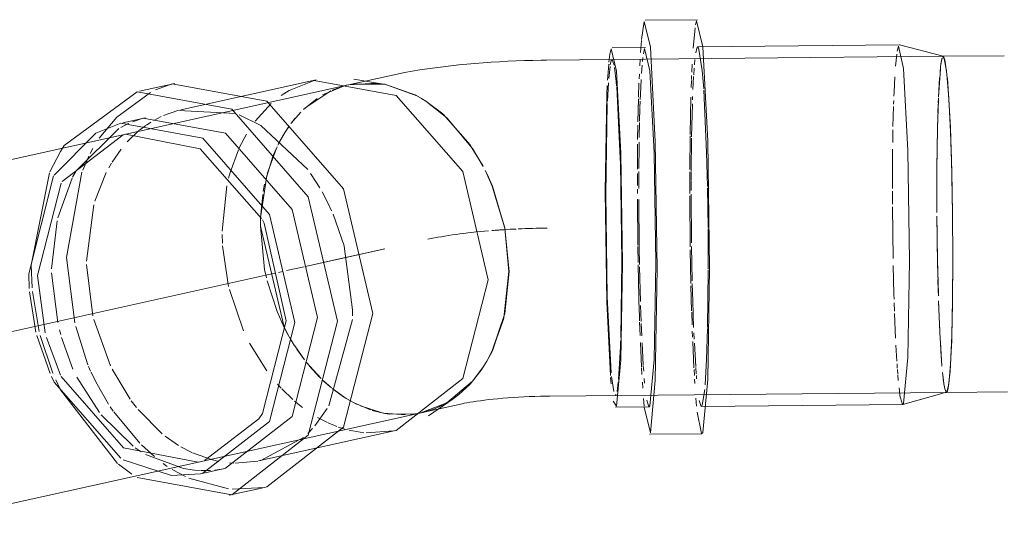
# Model space of a CAD drawing. Header units: millimetres. Extents: x -121 to 29920, y 1231 to 31888.
# Tile 60 of 106: x 9565 to 9711, y 12584 to 12659. Entities that reach past the tile are written whole.
import ezdxf

# ---------------------------------------------------------------- set-up
doc = ezdxf.new("R2010")
doc.units = ezdxf.units.MM
doc.linetypes.add('ADSK_Осевая', pattern=[700, 500, -100, 0, -100])
doc.layers.add('P-PIPE-____-CNTR', color=3, linetype='ADSK_Осевая', lineweight=20)
doc.layers.add('P-PIPE-____-OTLN', color=3, linetype='Continuous', lineweight=20)

# ---------------------------------------------------------------- blocks, each defined once
blk = doc.blocks.new('ADSK_ППР_Отвод канализационный_Составной - Отвод раструбный-V9-3D severage Left')
at = {"layer": 'P-PIPE-____-OTLN', "color": 22}
for p, q in [((-15119.48, 12658.9), (-15127.27, 12658.82)), ((-15119.48, 12658.9), (-15127.27, 12658.82)), ((-15127.23, 12654.77), (-15132.22, 12654.73)), ((-15127.23, 12654.77), (-15132.22, 12654.73)), ((-15089.47, 12655.14), (-15119.44, 12654.85)), ((-15089.47, 12655.14), (-15119.44, 12654.85)), ((-15082.92, 12653.45), (-15089.46, 12655.14)), ((-15082.92, 12653.45), (-15089.46, 12655.14)), ((-15082.93, 12653.45), (-15141.96, 12652.88)), ((-15082.69, 12652.94), (-15083, 12653.41)), ((-15073.84, 12653.54), (-15082.93, 12653.45)), ((-15082.93, 12653.45), (-15082.92, 12653.45)), ((-15082.93, 12653.45), (-15082.92, 12653.45)), ((-15176.24, 12649.95), (-15196.41, 12645.48)), ((-15165.35, 12650.56), (-15171.47, 12649.21)), ((-15166.25, 12649.32), (-15170.66, 12650.07)), ((-15167.33, 12649.46), (-15166.25, 12649.32)), ((-15131.54, 12649.08), (-15131.6, 12649.72)), ((-15131.54, 12649.08), (-15131.6, 12649.72)), ((-15197.28, 12649.43), (-15202.53, 12648.27)), ((-15171.78, 12649.14), (-15171.47, 12649.21)), ((-15201.65, 12644.32), (-15205.02, 12643.57)), ((-15204.66, 12641.86), (-15204.95, 12641.79)), ((-15130.98, 12637.55), (-15131, 12638.31)), ((-15130.98, 12637.55), (-15131, 12638.31)), ((-15081.72, 12638.78), (-15081.71, 12638.21)), ((-15081.72, 12638.78), (-15081.71, 12638.21)), ((-15151.09, 12636.46), (-15150.82, 12635.91)), ((-15184.01, 12628.6), (-15184.26, 12629.11)), ((-15151.09, 12607.67), (-15151.7, 12606.74)), ((-15155.04, 12603.11), (-15155.88, 12602.49)), ((-15141.48, 12602.88), (-15082.45, 12603.45)), ((-15131.72, 12603.01), (-15131.6, 12603.13)), ((-15131.72, 12603.01), (-15131.6, 12603.13)), ((-15088.94, 12601.64), (-15082.44, 12603.46)), ((-15088.94, 12601.64), (-15082.44, 12603.46)), ((-15082.45, 12603.45), (-15073.36, 12603.54)), ((-15082.44, 12603.46), (-15082.45, 12603.45)), ((-15082.44, 12603.46), (-15082.45, 12603.45)), ((-15160.66, 12600.39), (-15154.54, 12601.75)), ((-15159.56, 12599.95), (-15155.88, 12602.49)), ((-15131.71, 12601.23), (-15126.71, 12601.28)), ((-15131.71, 12601.23), (-15126.71, 12601.28)), ((-15118.92, 12601.35), (-15088.96, 12601.64)), ((-15118.92, 12601.35), (-15088.96, 12601.64)), ((-15184.81, 12599.5), (-15184.26, 12600.32)), ((-15158.63, 12601.01), (-15160.34, 12600.47)), ((-15184.84, 12593.24), (-15164.67, 12597.71)), ((-15126.67, 12597.23), (-15118.88, 12597.3)), ((-15126.67, 12597.23), (-15118.88, 12597.3)), ((-15193.81, 12593.05), (-15193.51, 12593.12)), ((-15197.78, 12591.06), (-15193.45, 12591.34)), ((-15193.45, 12591.34), (-15190.09, 12592.08)), ((-15189.21, 12588.13), (-15183.97, 12589.29))]:
    blk.add_line(p, q, dxfattribs=at)
at = {"layer": 'P-PIPE-____-OTLN', "color": 10}
for p, q in [((-15119.64, 12658.71), (-15119.78, 12658.12)), ((-15119.64, 12658.71), (-15119.78, 12658.12)), ((-15119.86, 12657.68), (-15120.16, 12654.64)), ((-15119.86, 12657.68), (-15120.16, 12654.64)), ((-15127.86, 12655.8), (-15128, 12654.01)), ((-15127.86, 12655.8), (-15128, 12654.01)), ((-15127.37, 12654.61), (-15127.54, 12653.82)), ((-15127.37, 12654.61), (-15127.54, 12653.82)), ((-15089.61, 12654.97), (-15089.79, 12654.23)), ((-15089.61, 12654.97), (-15089.79, 12654.23)), ((-15132.21, 12652.95), (-15132.34, 12652.82)), ((-15132.21, 12652.95), (-15132.34, 12652.82)), ((-15128.06, 12653.02), (-15128.11, 12652.01)), ((-15128.06, 12653.02), (-15128.11, 12652.01)), ((-15127.62, 12653.28), (-15127.69, 12652.67)), ((-15127.62, 12653.28), (-15127.69, 12652.67)), ((-15119.88, 12652.97), (-15119.96, 12652.19)), ((-15119.88, 12652.97), (-15119.96, 12652.19)), ((-15089.96, 12652.83), (-15090.03, 12651.98)), ((-15089.96, 12652.83), (-15090.03, 12651.98)), ((-15089.85, 12653.79), (-15089.95, 12652.89)), ((-15089.85, 12653.79), (-15089.95, 12652.89)), ((-15083.33, 12651.88), (-15083.22, 12652.66)), ((-15083.33, 12651.88), (-15083.22, 12652.66)), ((-15083.29, 12652.17), (-15083.12, 12653.13)), ((-15083.12, 12653.13), (-15083.29, 12652.17)), ((-15083.21, 12652.72), (-15083.1, 12653.18)), ((-15083.21, 12652.72), (-15083.1, 12653.18)), ((-15083.06, 12653.3), (-15082.93, 12653.45)), ((-15083.06, 12653.3), (-15082.93, 12653.45)), ((-15127.74, 12652.15), (-15127.84, 12650.9)), ((-15127.74, 12652.15), (-15127.84, 12650.9)), ((-15120.31, 12652.26), (-15120.36, 12651.11)), ((-15120.31, 12652.26), (-15120.36, 12651.11)), ((-15120, 12651.7), (-15120.07, 12650.68)), ((-15120, 12651.7), (-15120.07, 12650.68)), ((-15083.64, 12647.37), (-15083.36, 12651.53)), ((-15083.64, 12647.37), (-15083.36, 12651.53)), ((-15083.41, 12651), (-15083.32, 12651.96)), ((-15083.32, 12651.96), (-15083.41, 12651)), ((-15128.16, 12650.77), (-15128.19, 12650.12)), ((-15128.16, 12650.77), (-15128.19, 12650.12)), ((-15120.41, 12649.86), (-15120.45, 12648.83)), ((-15120.41, 12649.86), (-15120.45, 12648.83)), ((-15120.38, 12650.61), (-15120.41, 12650.01)), ((-15120.38, 12650.61), (-15120.41, 12650.01)), ((-15120.09, 12650.43), (-15120.19, 12648.49)), ((-15120.09, 12650.43), (-15120.19, 12648.49)), ((-15180.28, 12648.37), (-15181.45, 12647.62)), ((-15177.96, 12645.73), (-15174.1, 12648.32)), ((-15171.96, 12649.09), (-15175.31, 12647.7)), ((-15173.89, 12648.42), (-15171.96, 12649.09)), ((-15128.22, 12649.46), (-15128.28, 12647.38)), ((-15128.22, 12649.46), (-15128.28, 12647.38)), ((-15176.12, 12647.19), (-15178.13, 12645.56)), ((-15128.29, 12647.1), (-15128.37, 12643.72)), ((-15128.29, 12647.1), (-15128.37, 12643.72)), ((-15128.05, 12646.79), (-15128.08, 12645.85)), ((-15128.05, 12646.79), (-15128.08, 12645.85)), ((-15120.49, 12647.39), (-15120.6, 12641.84)), ((-15120.49, 12647.39), (-15120.6, 12641.84)), ((-15120.23, 12647.47), (-15120.25, 12646.99)), ((-15120.23, 12647.47), (-15120.25, 12646.99)), ((-15090.3, 12646.88), (-15090.32, 12646.32)), ((-15090.3, 12646.88), (-15090.32, 12646.32)), ((-15083.79, 12642.83), (-15083.66, 12646.91)), ((-15083.79, 12642.83), (-15083.66, 12646.91)), ((-15083.68, 12646.51), (-15083.65, 12647.2)), ((-15083.65, 12647.2), (-15083.68, 12646.51)), ((-15182.96, 12646.42), (-15185.36, 12643.8)), ((-15180.02, 12643.43), (-15178.54, 12645.16)), ((-15128.08, 12645.73), (-15128.13, 12643.81)), ((-15128.08, 12645.73), (-15128.13, 12643.81)), ((-15120.27, 12646.37), (-15120.4, 12641.45)), ((-15120.27, 12646.37), (-15120.4, 12641.45)), ((-15090.33, 12645.96), (-15090.41, 12643)), ((-15090.33, 12645.96), (-15090.41, 12643)), ((-15083.73, 12645.05), (-15083.68, 12646.35)), ((-15083.68, 12646.35), (-15083.73, 12645.05)), ((-15205.94, 12644.39), (-15208.55, 12641.27)), ((-15200.87, 12643.66), (-15201.53, 12643.22)), ((-15179.36, 12644.25), (-15179.9, 12643.59)), ((-15128.14, 12643.62), (-15128.18, 12641.38)), ((-15128.14, 12643.62), (-15128.18, 12641.38)), ((-15083.8, 12642.37), (-15083.74, 12644.79)), ((-15083.74, 12644.79), (-15083.8, 12642.37)), ((-15205.62, 12642.71), (-15211.89, 12636.53)), ((-15202.63, 12642.39), (-15204.38, 12640.73)), ((-15201.63, 12643.16), (-15202.53, 12642.48)), ((-15180.72, 12642.42), (-15181.28, 12641.5)), ((-15180.3, 12643.03), (-15180.72, 12642.42)), ((-15128.37, 12643.23), (-15128.41, 12641.07)), ((-15128.37, 12643.23), (-15128.41, 12641.07)), ((-15090.42, 12642.52), (-15090.45, 12640.65)), ((-15090.42, 12642.52), (-15090.45, 12640.65)), ((-15083.88, 12636.85), (-15083.79, 12642.72)), ((-15083.88, 12636.85), (-15083.79, 12642.72)), ((-15083.84, 12640.11), (-15083.8, 12642.25)), ((-15083.8, 12642.25), (-15083.84, 12640.11)), ((-15186.63, 12641.89), (-15187.71, 12639.82)), ((-15181.28, 12641.5), (-15181.96, 12640.24)), ((-15128.19, 12640.68), (-15128.2, 12639.96)), ((-15128.19, 12640.68), (-15128.2, 12639.96)), ((-15120.6, 12641.64), (-15120.65, 12636.62)), ((-15120.6, 12641.64), (-15120.65, 12636.62)), ((-15120.4, 12641.27), (-15120.45, 12636.33)), ((-15120.4, 12641.27), (-15120.45, 12636.33)), ((-15209.5, 12639.72), (-15209.9, 12638.98)), ((-15205.3, 12639.63), (-15206.64, 12637.69)), ((-15187.83, 12639.55), (-15189.06, 12636.16)), ((-15183.56, 12635.95), (-15182.18, 12639.76)), ((-15182.08, 12639.97), (-15182.64, 12638.71)), ((-15128.42, 12639.62), (-15128.44, 12636.66)), ((-15128.42, 12639.62), (-15128.44, 12636.66)), ((-15128.41, 12640.37), (-15128.42, 12639.62)), ((-15128.41, 12640.37), (-15128.42, 12639.62)), ((-15128.2, 12639.94), (-15128.24, 12636.74)), ((-15128.2, 12639.94), (-15128.24, 12636.74)), ((-15090.46, 12639.64), (-15090.5, 12633.76)), ((-15090.46, 12639.64), (-15090.5, 12633.76)), ((-15083.88, 12636.57), (-15083.85, 12639.64)), ((-15083.85, 12639.64), (-15083.88, 12636.54)), ((-15210.09, 12638.6), (-15211, 12636.53)), ((-15182.7, 12638.56), (-15183.77, 12635.12)), ((-15211.97, 12636.39), (-15212.5, 12635.45)), ((-15206.73, 12637.55), (-15207.12, 12636.87)), ((-15128.24, 12636.33), (-15128.25, 12633.78)), ((-15128.24, 12636.33), (-15128.25, 12633.78)), ((-15083.89, 12633.48), (-15083.88, 12636.51)), ((-15083.89, 12633.48), (-15083.88, 12636.51)), ((-15215.96, 12636.12), (-15218.67, 12622.37)), ((-15212.56, 12635.34), (-15214.7, 12629.4)), ((-15211.13, 12636.2), (-15213.42, 12623.53)), ((-15207.49, 12636.18), (-15209.18, 12631.91)), ((-15189.07, 12636.16), (-15189.29, 12635.32)), ((-15184.54, 12629.44), (-15183.62, 12635.74)), ((-15128.44, 12636.02), (-15128.45, 12634.21)), ((-15128.44, 12636.02), (-15128.45, 12634.21)), ((-15120.65, 12634.85), (-15120.66, 12634.29)), ((-15120.65, 12634.85), (-15120.66, 12634.29)), ((-15120.65, 12636.27), (-15120.65, 12634.92)), ((-15120.65, 12636.27), (-15120.65, 12634.92)), ((-15120.45, 12636.21), (-15120.46, 12635.01)), ((-15120.45, 12636.21), (-15120.46, 12635.01)), ((-15120.46, 12634.91), (-15120.46, 12633.48)), ((-15120.46, 12634.91), (-15120.46, 12633.48)), ((-15083.89, 12633.48), (-15083.88, 12636.26)), ((-15189.56, 12634.2), (-15190.25, 12627.45)), ((-15183.93, 12634.41), (-15184.14, 12633.33)), ((-15128.45, 12633.68), (-15128.45, 12633.04)), ((-15128.45, 12633.68), (-15128.45, 12633.04)), ((-15120.66, 12634.29), (-15120.65, 12633.03)), ((-15120.66, 12634.29), (-15120.65, 12633.03)), ((-15117.93, 12627.99), (-15118.01, 12633.86)), ((-15117.93, 12627.99), (-15118.01, 12633.86)), ((-15090.5, 12633.41), (-15090.49, 12631.46)), ((-15090.5, 12633.41), (-15090.49, 12631.46)), ((-15083.88, 12630.2), (-15083.89, 12633.48)), ((-15083.88, 12630.22), (-15083.89, 12633.48)), ((-15083.88, 12630.2), (-15083.89, 12633.48)), ((-15184.21, 12632.89), (-15184.54, 12629.39)), ((-15128.44, 12632.18), (-15128.38, 12625.33)), ((-15128.44, 12632.18), (-15128.38, 12625.33)), ((-15128.25, 12632.17), (-15128.18, 12624.96)), ((-15128.25, 12632.17), (-15128.18, 12624.96)), ((-15120.65, 12632.71), (-15120.58, 12625.1)), ((-15120.65, 12632.71), (-15120.58, 12625.1)), ((-15120.46, 12632.93), (-15120.41, 12625.71)), ((-15120.46, 12632.93), (-15120.41, 12625.71)), ((-15209.33, 12631.35), (-15210.42, 12622.98)), ((-15090.49, 12631.07), (-15090.4, 12623.37)), ((-15090.49, 12631.07), (-15090.4, 12623.37)), ((-15214.8, 12628.99), (-15215.67, 12621.82)), ((-15083.79, 12623.25), (-15083.87, 12629.61)), ((-15083.79, 12623.25), (-15083.87, 12629.61)), ((-15117.9, 12622.73), (-15117.92, 12627.77)), ((-15117.9, 12622.73), (-15117.92, 12627.77)), ((-15190.25, 12626.94), (-15190.21, 12625.66)), ((-15190.18, 12625.26), (-15189.29, 12619.22)), ((-15128.38, 12625.13), (-15128.34, 12622.79)), ((-15128.38, 12625.13), (-15128.34, 12622.79)), ((-15128.18, 12624.96), (-15128.14, 12622.49)), ((-15128.18, 12624.96), (-15128.14, 12622.49)), ((-15120.58, 12624.65), (-15120.49, 12619.63)), ((-15120.58, 12624.65), (-15120.49, 12619.63)), ((-15120.4, 12625.14), (-15120.3, 12620.06)), ((-15120.4, 12625.14), (-15120.3, 12620.06)), ((-15083.79, 12623.36), (-15083.82, 12625.26)), ((-15083.82, 12625.26), (-15083.79, 12623.36)), ((-15213.42, 12623.53), (-15212.17, 12613.78)), ((-15083.73, 12620.56), (-15083.79, 12623.24)), ((-15083.79, 12623.24), (-15083.73, 12620.56)), ((-15083.66, 12618.12), (-15083.79, 12623.13)), ((-15083.66, 12618.12), (-15083.79, 12623.13)), ((-15218.67, 12622.37), (-15218.53, 12619)), ((-15210.42, 12622.47), (-15209.49, 12614.84)), ((-15128.34, 12622.43), (-15128.17, 12615.31)), ((-15128.34, 12622.43), (-15128.17, 12615.31)), ((-15128.14, 12622.15), (-15128.01, 12616.97)), ((-15128.14, 12622.15), (-15128.01, 12616.97)), ((-15118, 12613.08), (-15117.9, 12621.64)), ((-15118, 12613.08), (-15117.9, 12621.64)), ((-15117.9, 12621.79), (-15117.9, 12622.73)), ((-15117.9, 12621.79), (-15117.9, 12622.73)), ((-15090.38, 12622.34), (-15090.27, 12618.04)), ((-15090.38, 12622.34), (-15090.27, 12618.04)), ((-15215.64, 12621.25), (-15214.69, 12613.82)), ((-15083.68, 12618.66), (-15083.72, 12620.24)), ((-15083.72, 12620.24), (-15083.68, 12618.66)), ((-15189.18, 12618.76), (-15187.07, 12612.62)), ((-15120.48, 12619.29), (-15120.38, 12615.6)), ((-15120.48, 12619.29), (-15120.38, 12615.6)), ((-15218.48, 12618.44), (-15217.47, 12612.5)), ((-15090.27, 12618.01), (-15090.25, 12617.34)), ((-15090.27, 12618.01), (-15090.25, 12617.34)), ((-15083.65, 12617.79), (-15083.68, 12618.66)), ((-15083.68, 12618.66), (-15083.65, 12617.79)), ((-15127.99, 12616.39), (-15127.9, 12614.01)), ((-15127.99, 12616.39), (-15127.9, 12614.01)), ((-15090.23, 12616.79), (-15090.19, 12615.55)), ((-15090.23, 12616.79), (-15090.19, 12615.55)), ((-15083.54, 12614.72), (-15083.63, 12617.08)), ((-15083.63, 12617.08), (-15083.54, 12614.72)), ((-15083.38, 12611.34), (-15083.62, 12616.95)), ((-15083.38, 12611.34), (-15083.62, 12616.95)), ((-15209.36, 12614.3), (-15206.89, 12607.4)), ((-15128.16, 12615.3), (-15128.13, 12614.08)), ((-15128.16, 12615.3), (-15128.13, 12614.08)), ((-15120.37, 12615.37), (-15120.31, 12613.5)), ((-15120.37, 12615.37), (-15120.31, 12613.5)), ((-15090.18, 12615.2), (-15090.03, 12611.52)), ((-15090.18, 12615.2), (-15090.03, 12611.52)), ((-15083.44, 12612.59), (-15083.54, 12614.69)), ((-15083.54, 12614.69), (-15083.44, 12612.59)), ((-15212.05, 12613.24), (-15210.22, 12607.54)), ((-15181, 12613.09), (-15180.47, 12612.07)), ((-15180.38, 12611.91), (-15180.94, 12612.96)), ((-15128.12, 12613.9), (-15128.05, 12611.93)), ((-15128.12, 12613.9), (-15128.05, 12611.93)), ((-15127.89, 12613.68), (-15127.81, 12611.87)), ((-15127.89, 12613.68), (-15127.81, 12611.87)), ((-15217.32, 12611.9), (-15215.45, 12606.32)), ((-15214.45, 12612.77), (-15214.26, 12612.04)), ((-15214.14, 12611.6), (-15212.45, 12606.92)), ((-15180.47, 12612.07), (-15179.71, 12610.76)), ((-15179.46, 12610.36), (-15180.18, 12611.55)), ((-15120.28, 12612.56), (-15120.24, 12611.64)), ((-15120.28, 12612.56), (-15120.24, 12611.64)), ((-15120.04, 12612.29), (-15120, 12611.34)), ((-15120.04, 12612.29), (-15120, 12611.34)), ((-15083.29, 12609.76), (-15083.4, 12611.62)), ((-15083.4, 12611.62), (-15083.29, 12609.76)), ((-15186.18, 12610.78), (-15183.61, 12606.66)), ((-15178, 12608.28), (-15179.45, 12610.35)), ((-15128.01, 12610.87), (-15127.84, 12607.24)), ((-15128.01, 12610.87), (-15127.84, 12607.24)), ((-15127.76, 12610.84), (-15127.57, 12607.49)), ((-15127.76, 12610.84), (-15127.57, 12607.49)), ((-15120.22, 12611.04), (-15120.03, 12607.09)), ((-15120.22, 12611.04), (-15120.03, 12607.09)), ((-15119.97, 12610.79), (-15119.77, 12607.32)), ((-15119.97, 12610.79), (-15119.77, 12607.32)), ((-15089.97, 12610.48), (-15089.84, 12608.07)), ((-15089.97, 12610.48), (-15089.84, 12608.07)), ((-15083.12, 12607.34), (-15083.36, 12610.93)), ((-15083.12, 12607.34), (-15083.36, 12610.93)), ((-15179.14, 12609.88), (-15178.15, 12608.47)), ((-15083.12, 12607.43), (-15083.28, 12609.65)), ((-15083.28, 12609.65), (-15083.12, 12607.43)), ((-15210.13, 12607.32), (-15209.82, 12606.59)), ((-15175.53, 12605.49), (-15177.74, 12607.94)), ((-15177.26, 12607.36), (-15175.75, 12605.71)), ((-15127.83, 12607.12), (-15127.78, 12606.1)), ((-15127.83, 12607.12), (-15127.78, 12606.1)), ((-15127.57, 12607.38), (-15127.51, 12606.61)), ((-15127.57, 12607.38), (-15127.51, 12606.61)), ((-15119.76, 12607.14), (-15119.69, 12606.22)), ((-15119.76, 12607.14), (-15119.69, 12606.22)), ((-15089.81, 12607.71), (-15089.77, 12607.06)), ((-15089.81, 12607.71), (-15089.77, 12607.06)), ((-15211.89, 12605.73), (-15208.51, 12600.45)), ((-15206.64, 12606.89), (-15203.96, 12602.43)), ((-15127.43, 12605.53), (-15127.37, 12604.84)), ((-15127.43, 12605.53), (-15127.37, 12604.84)), ((-15120.01, 12606.84), (-15119.96, 12605.94)), ((-15120.01, 12606.84), (-15119.96, 12605.94)), ((-15119.67, 12605.95), (-15119.63, 12605.44)), ((-15119.67, 12605.95), (-15119.63, 12605.44)), ((-15089.75, 12606.83), (-15089.7, 12606.23)), ((-15089.75, 12606.83), (-15089.7, 12606.23)), ((-15089.69, 12606.07), (-15089.62, 12605.19)), ((-15089.69, 12606.07), (-15089.62, 12605.19)), ((-15082.77, 12604.36), (-15083.03, 12606.41)), ((-15082.77, 12604.36), (-15083.03, 12606.41)), ((-15082.87, 12604.97), (-15083, 12606.1)), ((-15083, 12606.1), (-15082.87, 12604.97)), ((-15215.01, 12605.3), (-15214.36, 12603.93)), ((-15182.02, 12604.68), (-15181.46, 12604.06)), ((-15175.31, 12605.28), (-15174.15, 12604.26)), ((-15173.98, 12604.11), (-15175.16, 12605.14)), ((-15127.71, 12604.96), (-15127.65, 12604.05)), ((-15127.71, 12604.96), (-15127.65, 12604.05)), ((-15119.93, 12605.4), (-15119.89, 12604.78)), ((-15119.93, 12605.4), (-15119.89, 12604.78)), ((-15089.51, 12604.14), (-15089.32, 12602.69)), ((-15089.51, 12604.14), (-15089.32, 12602.69)), ((-15082.8, 12604.54), (-15082.69, 12603.96)), ((-15082.69, 12603.96), (-15082.8, 12604.53)), ((-15214.31, 12603.84), (-15205.83, 12592.88)), ((-15181.37, 12603.97), (-15179.72, 12602.37)), ((-15173.86, 12604.02), (-15172.17, 12602.8)), ((-15171.78, 12602.56), (-15173.71, 12603.9)), ((-15172.17, 12602.8), (-15171.17, 12602.2)), ((-15119.74, 12602.58), (-15119.64, 12601.38)), ((-15119.74, 12602.58), (-15119.64, 12601.38)), ((-15118.79, 12601.52), (-15118.42, 12603.87)), ((-15118.79, 12601.52), (-15118.42, 12603.87)), ((-15089.31, 12602.65), (-15088.99, 12601.65)), ((-15089.31, 12602.65), (-15088.99, 12601.65)), ((-15082.45, 12603.46), (-15082.69, 12603.96)), ((-15082.69, 12603.96), (-15082.45, 12603.45)), ((-15082.49, 12603.47), (-15082.69, 12603.95)), ((-15082.49, 12603.47), (-15082.69, 12603.95)), ((-15082.38, 12603.5), (-15082.45, 12603.46)), ((-15082.45, 12603.45), (-15082.38, 12603.5)), ((-15082.32, 12603.61), (-15082.44, 12603.46)), ((-15082.32, 12603.61), (-15082.44, 12603.46)), ((-15206.92, 12601.32), (-15206.45, 12600.63)), ((-15203.79, 12602.19), (-15203.01, 12601.18)), ((-15179.48, 12602.15), (-15178.31, 12601.21)), ((-15171.13, 12602.18), (-15171.78, 12602.56)), ((-15170.15, 12601.66), (-15171.13, 12602.18)), ((-15170.59, 12601.88), (-15168.17, 12600.86)), ((-15166.46, 12600.39), (-15169.66, 12601.44)), ((-15127.54, 12602.55), (-15127.44, 12601.38)), ((-15127.54, 12602.55), (-15127.44, 12601.38)), ((-15127.05, 12602.27), (-15126.73, 12601.32)), ((-15127.05, 12602.27), (-15126.73, 12601.32)), ((-15126.71, 12601.31), (-15126.58, 12601.44)), ((-15126.71, 12601.31), (-15126.58, 12601.44)), ((-15119.26, 12602.26), (-15118.94, 12601.35)), ((-15119.26, 12602.26), (-15118.94, 12601.35)), ((-15118.92, 12601.35), (-15118.79, 12601.52)), ((-15118.92, 12601.35), (-15118.79, 12601.52)), ((-15208.24, 12600.12), (-15203.49, 12595.43)), ((-15206.39, 12600.55), (-15202.51, 12595.9)), ((-15202.77, 12600.88), (-15199.16, 12597.28)), ((-15176.05, 12599.72), (-15174.58, 12598.96)), ((-15167.91, 12600.77), (-15166.06, 12600.31)), ((-15162.96, 12600.09), (-15166.2, 12600.34)), ((-15166.06, 12600.31), (-15165.41, 12600.21)), ((-15165.27, 12600.19), (-15161.27, 12600.27)), ((-15160.92, 12600.34), (-15162.21, 12600.14)), ((-15160.34, 12600.47), (-15160.66, 12600.39)), ((-15119.55, 12600.48), (-15118.91, 12597.35)), ((-15119.55, 12600.48), (-15118.91, 12597.35)), ((-15174.49, 12598.91), (-15173.16, 12598.36)), ((-15172.96, 12598.29), (-15171.99, 12597.98)), ((-15198.74, 12596.94), (-15196.74, 12595.56)), ((-15171.33, 12597.81), (-15169.18, 12597.45)), ((-15202.24, 12595.63), (-15200.34, 12593.89)), ((-15196.38, 12595.34), (-15194.76, 12594.49)), ((-15203.2, 12595.21), (-15202.3, 12594.6)), ((-15201.64, 12594.19), (-15195.99, 12592.11)), ((-15194.66, 12594.45), (-15191.68, 12593.39)), ((-15199.05, 12592.88), (-15198.41, 12592.43)), ((-15191.68, 12593.39), (-15190.74, 12593.18)), ((-15195.98, 12592.11), (-15194.37, 12591.88))]:
    blk.add_line(p, q, dxfattribs=at)
at = {"layer": 'P-PIPE-____-OTLN', "color": 9}
for p, q in [((-15132.54, 12653.79), (-15132.69, 12652.59)), ((-15132.54, 12653.79), (-15132.69, 12652.59)), ((-15132.34, 12652.82), (-15132.49, 12652.18)), ((-15132.34, 12652.82), (-15132.49, 12652.18)), ((-15131.92, 12652.15), (-15132.2, 12652.94)), ((-15131.92, 12652.15), (-15132.2, 12652.94)), ((-15082.82, 12653.35), (-15082.43, 12651.27)), ((-15082.82, 12653.35), (-15082.43, 12651.27)), ((-15132.72, 12652.27), (-15132.9, 12649.89)), ((-15132.72, 12652.27), (-15132.9, 12649.89)), ((-15132.52, 12651.95), (-15132.71, 12650.13)), ((-15132.52, 12651.95), (-15132.71, 12650.13)), ((-15131.6, 12649.72), (-15131.85, 12651.78)), ((-15131.6, 12649.72), (-15131.85, 12651.78)), ((-15176.57, 12649.87), (-15180.26, 12648.38)), ((-15171.39, 12649.23), (-15167.33, 12649.46)), ((-15132.76, 12649.49), (-15132.92, 12646.78)), ((-15132.76, 12649.49), (-15132.92, 12646.78)), ((-15082.32, 12650.19), (-15082.14, 12647.83)), ((-15082.32, 12650.19), (-15082.14, 12647.83)), ((-15200.93, 12648.09), (-15205.94, 12644.39)), ((-15197.67, 12649.34), (-15200.15, 12648.47)), ((-15166.06, 12649.29), (-15161.55, 12647.73)), ((-15131, 12638.31), (-15131.53, 12648.93)), ((-15131, 12638.31), (-15131.53, 12648.93)), ((-15161.53, 12647.72), (-15160.75, 12647.29)), ((-15159.95, 12646.8), (-15160.57, 12647.18)), ((-15159.92, 12646.78), (-15157.42, 12644.87)), ((-15082.14, 12647.82), (-15081.87, 12642.88)), ((-15082.14, 12647.82), (-15081.87, 12642.88)), ((-15196.85, 12645.37), (-15198.97, 12644.65)), ((-15188.19, 12644.92), (-15196.74, 12645.4)), ((-15132.93, 12646.44), (-15133.16, 12633)), ((-15132.93, 12646.44), (-15133.16, 12633)), ((-15201.99, 12644.24), (-15203.58, 12643.72)), ((-15199.31, 12644.5), (-15200.43, 12643.92)), ((-15157.37, 12644.83), (-15153.36, 12640.29)), ((-15204.13, 12643.49), (-15205.35, 12642.86)), ((-15081.87, 12642.88), (-15081.74, 12639.45)), ((-15081.87, 12642.88), (-15081.74, 12639.45)), ((-15209.06, 12642), (-15215.25, 12635.78)), ((-15204.97, 12641.78), (-15214.06, 12634.82)), ((-15214.33, 12639.28), (-15215.9, 12636.27)), ((-15213.77, 12640.16), (-15214.31, 12639.3)), ((-15153.32, 12640.23), (-15151.42, 12637.09)), ((-15081.71, 12638.21), (-15081.54, 12630.05)), ((-15081.71, 12638.21), (-15081.54, 12630.05)), ((-15130.77, 12622.95), (-15130.98, 12637.55)), ((-15130.77, 12622.95), (-15130.98, 12637.55)), ((-15215.33, 12635.65), (-15219.03, 12621.07)), ((-15175.71, 12633.86), (-15177.08, 12636)), ((-15150.82, 12635.91), (-15150.07, 12634.21)), ((-15214.2, 12634.59), (-15217.74, 12620.84)), ((-15150.06, 12634.17), (-15148.2, 12627.95)), ((-15184.56, 12628.18), (-15184.54, 12629.29)), ((-15172.11, 12625.25), (-15173.73, 12629.94)), ((-15081.54, 12630.05), (-15081.49, 12623.43)), ((-15081.54, 12630.05), (-15081.49, 12623.43)), ((-15181.03, 12613.14), (-15184.56, 12628.18)), ((-15180.73, 12614.07), (-15184.01, 12628.6)), ((-15148.19, 12627.87), (-15147.56, 12621.42)), ((-15170.83, 12615.74), (-15172.1, 12625.22)), ((-15081.49, 12623.43), (-15081.54, 12616.68)), ((-15081.49, 12623.43), (-15081.54, 12616.68)), ((-15130.92, 12611.61), (-15130.77, 12622.95)), ((-15130.92, 12611.61), (-15130.77, 12622.95)), ((-15219.03, 12621.07), (-15218.96, 12618.89)), ((-15217.74, 12620.84), (-15216.58, 12612.33)), ((-15147.56, 12621.42), (-15148.33, 12614.54)), ((-15218.93, 12618.39), (-15217.96, 12612.39)), ((-15081.54, 12616.67), (-15081.66, 12611.8)), ((-15081.54, 12616.67), (-15081.66, 12611.8)), ((-15174.36, 12601.45), (-15170.86, 12614.31)), ((-15170.84, 12614.83), (-15170.83, 12615.74)), ((-15148.35, 12614.45), (-15150.22, 12609.25)), ((-15184.26, 12600.32), (-15180.73, 12614.07)), ((-15181.38, 12613.88), (-15181, 12613.09)), ((-15217.85, 12611.93), (-15215.85, 12606.25)), ((-15216.4, 12611.63), (-15214.3, 12606)), ((-15081.67, 12611.53), (-15081.72, 12609.99)), ((-15081.67, 12611.53), (-15081.72, 12609.99)), ((-15130.98, 12610.09), (-15130.94, 12611.13)), ((-15130.98, 12610.09), (-15130.94, 12611.13)), ((-15150.24, 12609.22), (-15150.82, 12608.12)), ((-15131.25, 12605.42), (-15131.04, 12608.55)), ((-15131.25, 12605.42), (-15131.04, 12608.55)), ((-15081.74, 12609.51), (-15081.92, 12606.55)), ((-15081.74, 12609.51), (-15081.92, 12606.55)), ((-15151.34, 12607.28), (-15150.84, 12608.1)), ((-15151.7, 12606.74), (-15153.36, 12604.67)), ((-15132.44, 12605.65), (-15132.36, 12604.72)), ((-15132.44, 12605.65), (-15132.36, 12604.72)), ((-15132.3, 12605.83), (-15131.96, 12603.56)), ((-15132.3, 12605.83), (-15131.96, 12603.56)), ((-15081.92, 12606.55), (-15082.2, 12604.07)), ((-15081.92, 12606.55), (-15082.2, 12604.07)), ((-15153.4, 12604.63), (-15155.04, 12603.11)), ((-15131.48, 12603.6), (-15131.3, 12604.95)), ((-15131.48, 12603.6), (-15131.3, 12604.95)), ((-15082.2, 12604.07), (-15082.32, 12603.61)), ((-15082.2, 12604.07), (-15082.32, 12603.61)), ((-15157.46, 12601.55), (-15158.63, 12601.01)), ((-15156.34, 12602.19), (-15157.37, 12601.59)), ((-15176.44, 12598.49), (-15174.61, 12601.03)), ((-15192.9, 12593.29), (-15184.81, 12599.5)), ((-15177.51, 12597.33), (-15176.81, 12598.07)), ((-15168.8, 12597.41), (-15164.68, 12597.71)), ((-15164.67, 12597.71), (-15164.33, 12597.79)), ((-15205.68, 12592.76), (-15203.7, 12591.29)), ((-15204.98, 12593.43), (-15197.78, 12591.06)), ((-15189.15, 12592.96), (-15188.5, 12592.92)), ((-15188.3, 12592.91), (-15184.94, 12593.22)), ((-15197.67, 12591.95), (-15195.72, 12590.91)), ((-15194.37, 12591.88), (-15193.49, 12591.82)), ((-15193.45, 12591.34), (-15193.11, 12591.42)), ((-15193.35, 12591.82), (-15191.98, 12591.83)), ((-15191.35, 12591.88), (-15190.07, 12592.09)), ((-15190.07, 12592.09), (-15189.75, 12592.16)), ((-15195.21, 12590.69), (-15189.29, 12589.1)), ((-15183.94, 12589.3), (-15183.58, 12589.38)), ((-15188.78, 12589.05), (-15183.95, 12589.29))]:
    blk.add_line(p, q, dxfattribs=at)
at = {"layer": 'P-PIPE-____-OTLN', "color": 22}
for points in [[(-15125.5, 12621.84, 0), (-15125.78, 12640.75, 0), (-15126.52, 12654.81, 0), (-15127.43, 12658.63, 0), (-15127.85, 12655.97, 0)], [(-15125.5, 12621.84, 0), (-15125.78, 12640.75, 0), (-15126.52, 12654.81, 0), (-15127.43, 12658.63, 0), (-15127.85, 12655.97, 0)], [(-15117.71, 12621.91, 0), (-15117.99, 12640.83, 0), (-15118.73, 12654.88, 0), (-15119.64, 12658.71, 0)], [(-15117.71, 12621.91, 0), (-15117.99, 12640.83, 0), (-15118.73, 12654.88, 0), (-15119.64, 12658.71, 0)], [(-15130.69, 12622.6, 0), (-15130.93, 12639.03, 0), (-15131.57, 12651.24, 0), (-15132.36, 12654.56, 0), (-15132.54, 12653.79, 0)], [(-15130.69, 12622.6, 0), (-15130.93, 12639.03, 0), (-15131.57, 12651.24, 0), (-15132.36, 12654.56, 0), (-15132.54, 12653.79, 0)], [(-15125.69, 12622.65, 0), (-15125.94, 12639.08, 0), (-15126.58, 12651.29, 0), (-15127.37, 12654.61, 0)], [(-15125.69, 12622.65, 0), (-15125.94, 12639.08, 0), (-15126.58, 12651.29, 0), (-15127.37, 12654.61, 0)], [(-15087.93, 12623.01, 0), (-15088.18, 12639.44, 0), (-15088.82, 12651.65, 0), (-15089.61, 12654.97, 0)], [(-15087.93, 12623.01, 0), (-15088.18, 12639.44, 0), (-15088.82, 12651.65, 0), (-15089.61, 12654.97, 0)], [(-15165.35, 12650.56, 0), (-15164.22, 12650.8, 0), (-15163.1, 12651.02, 0), (-15161.97, 12651.23, 0), (-15160.83, 12651.42, 0), (-15159.69, 12651.59, 0), (-15158.54, 12651.76, 0), (-15157.37, 12651.91, 0), (-15156.2, 12652.05, 0), (-15155.02, 12652.18, 0), (-15153.83, 12652.29, 0), (-15152.63, 12652.4, 0), (-15151.42, 12652.49, 0), (-15150.2, 12652.58, 0), (-15148.97, 12652.65, 0), (-15147.74, 12652.72, 0), (-15146.5, 12652.77, 0), (-15145.26, 12652.82, 0), (-15144.01, 12652.85, 0), (-15142.76, 12652.87, 0), (-15141.96, 12652.88, 0)], [(-15083, 12653.41, 0), (-15082.69, 12652.94, 0), (-15082.38, 12650.81, 0), (-15082.09, 12647.15, 0), (-15081.85, 12642.22, 0), (-15081.66, 12636.35, 0), (-15081.54, 12629.94, 0), (-15081.49, 12623.43, 0)], [(-15082.38, 12603.5, 0), (-15082.09, 12604.73, 0), (-15081.85, 12607.58, 0), (-15081.66, 12611.86, 0), (-15081.54, 12617.26, 0), (-15081.49, 12623.43, 0), (-15081.54, 12629.94, 0), (-15081.66, 12636.35, 0), (-15081.85, 12642.22, 0), (-15082.09, 12647.15, 0), (-15082.38, 12650.81, 0), (-15082.69, 12652.94, 0)], [(-15150.65, 12620.21, 0), (-15154.43, 12636.3, 0), (-15164.33, 12647.63, 0), (-15176.57, 12649.87, 0)], [(-15173.07, 12614.03, 0), (-15177.43, 12632.56, 0), (-15188.83, 12645.61, 0), (-15202.92, 12648.18, 0), (-15213.77, 12640.16, 0)], [(-15167.83, 12615.19, 0), (-15172.18, 12633.72, 0), (-15183.58, 12646.77, 0), (-15197.67, 12649.34, 0)], [(-15166.06, 12649.29, 0), (-15170.85, 12649.33, 0), (-15171.46, 12649.21, 0)], [(-15160.57, 12647.18, 0), (-15161.27, 12647.58, 0), (-15166.06, 12649.29, 0)], [(-15151.4, 12637.06, 0), (-15152.98, 12639.73, 0), (-15156.81, 12644.32, 0), (-15159.95, 12646.8, 0)], [(-15176.07, 12614.58, 0), (-15179.85, 12630.67, 0), (-15189.75, 12642, 0), (-15201.99, 12644.24, 0)], [(-15179.43, 12613.84, 0), (-15183.22, 12629.93, 0), (-15193.11, 12641.26, 0), (-15205.35, 12643.49, 0), (-15209.06, 12642, 0)], [(-15150.84, 12608.1, 0), (-15150.04, 12609.63, 0), (-15148.19, 12615.2, 0), (-15147.56, 12621.42, 0), (-15148.19, 12627.87, 0), (-15150.04, 12634.12, 0), (-15150.84, 12635.94, 0)], [(-15081.49, 12623.43, 0), (-15081.54, 12617.26, 0), (-15081.66, 12611.86, 0), (-15081.85, 12607.58, 0), (-15082.09, 12604.73, 0), (-15082.38, 12603.5, 0)], [(-15132.04, 12602.13, 0), (-15131.57, 12601.4, 0), (-15130.93, 12608.23, 0), (-15130.69, 12622.6, 0)], [(-15132.04, 12602.13, 0), (-15131.57, 12601.4, 0), (-15130.93, 12608.23, 0), (-15130.69, 12622.6, 0)], [(-15127.43, 12601.24, 0), (-15126.52, 12597.42, 0), (-15125.78, 12605.28, 0), (-15125.5, 12621.84, 0)], [(-15127.43, 12601.24, 0), (-15126.52, 12597.42, 0), (-15125.78, 12605.28, 0), (-15125.5, 12621.84, 0)], [(-15126.58, 12601.44, 0), (-15125.94, 12608.28, 0), (-15125.69, 12622.65, 0)], [(-15126.58, 12601.44, 0), (-15125.94, 12608.28, 0), (-15125.69, 12622.65, 0)], [(-15118.88, 12597.34, 0), (-15118.73, 12597.49, 0), (-15117.99, 12605.36, 0), (-15117.71, 12621.91, 0)], [(-15118.88, 12597.34, 0), (-15118.73, 12597.49, 0), (-15117.99, 12605.36, 0), (-15117.71, 12621.91, 0)], [(-15088.96, 12601.64, 0), (-15088.82, 12601.81, 0), (-15088.18, 12608.64, 0), (-15087.93, 12623.01, 0)], [(-15088.96, 12601.64, 0), (-15088.82, 12601.81, 0), (-15088.18, 12608.64, 0), (-15087.93, 12623.01, 0)], [(-15164.33, 12597.79, 0), (-15154.43, 12605.5, 0), (-15150.65, 12620.21, 0)], [(-15189.75, 12592.16, 0), (-15179.85, 12599.87, 0), (-15176.07, 12614.58, 0)], [(-15183.58, 12589.38, 0), (-15172.18, 12598.26, 0), (-15167.83, 12615.19, 0)], [(-15202.92, 12590.79, 0), (-15188.83, 12588.22, 0), (-15177.43, 12597.1, 0), (-15173.07, 12614.03, 0)], [(-15193.11, 12591.42, 0), (-15183.22, 12599.13, 0), (-15179.43, 12613.84, 0)], [(-15131.04, 12608.55, 0), (-15131, 12609.52, 0), (-15130.98, 12610.09, 0)], [(-15131.04, 12608.55, 0), (-15131, 12609.52, 0), (-15130.98, 12610.09, 0)], [(-15160.66, 12600.39, 0), (-15156.81, 12601.9, 0), (-15152.98, 12605.09, 0), (-15151.34, 12607.28, 0)], [(-15154.54, 12601.75, 0), (-15154.21, 12601.82, 0), (-15153.83, 12601.89, 0), (-15153.4, 12601.97, 0), (-15152.91, 12602.05, 0), (-15152.38, 12602.13, 0), (-15151.82, 12602.21, 0), (-15151.21, 12602.29, 0), (-15150.57, 12602.37, 0), (-15149.9, 12602.44, 0), (-15149.2, 12602.51, 0), (-15148.47, 12602.57, 0), (-15147.72, 12602.63, 0), (-15146.95, 12602.68, 0), (-15146.16, 12602.73, 0), (-15145.35, 12602.77, 0), (-15144.54, 12602.81, 0), (-15143.71, 12602.84, 0), (-15142.87, 12602.86, 0), (-15142.02, 12602.88, 0), (-15141.48, 12602.88, 0)]]:
    blk.add_polyline3d(points, dxfattribs=at)
at = {"layer": 'P-PIPE-____-OTLN', "color": 10}
for points in [[(-15119.44, 12654.85, 0), (-15119.58, 12654.68, 0), (-15119.75, 12653.95, 0)], [(-15119.44, 12654.85, 0), (-15119.58, 12654.68, 0), (-15119.75, 12653.95, 0)], [(-15118.57, 12648.61, 0), (-15118.79, 12651.36, 0), (-15119.34, 12654.76, 0)], [(-15118.57, 12648.61, 0), (-15118.79, 12651.36, 0), (-15119.34, 12654.76, 0)], [(-15127.89, 12650, 0), (-15128.01, 12647.78, 0), (-15128.04, 12647.04, 0)], [(-15127.89, 12650, 0), (-15128.01, 12647.78, 0), (-15128.04, 12647.04, 0)], [(-15090.14, 12650.38, 0), (-15090.25, 12648.14, 0), (-15090.28, 12647.53, 0)], [(-15090.14, 12650.38, 0), (-15090.25, 12648.14, 0), (-15090.28, 12647.53, 0)], [(-15083.64, 12647.35, 0), (-15083.54, 12649.32, 0), (-15083.48, 12650.24, 0)], [(-15083.48, 12650.24, 0), (-15083.54, 12649.32, 0), (-15083.64, 12647.35, 0)], [(-15118.02, 12634.08, 0), (-15118.14, 12639.15, 0), (-15118.56, 12648.41, 0)], [(-15118.02, 12634.08, 0), (-15118.14, 12639.15, 0), (-15118.56, 12648.41, 0)], [(-15181.85, 12640.46, 0), (-15181.03, 12641.93, 0), (-15180.26, 12643.1, 0)], [(-15083.88, 12636.23, 0), (-15083.89, 12633.48, 0), (-15083.88, 12630.25, 0)], [(-15184.54, 12629.31, 0), (-15184.56, 12628.18, 0), (-15183.93, 12621.73, 0), (-15183.66, 12620.47, 0)], [(-15083.87, 12629.67, 0), (-15083.85, 12626.97, 0), (-15083.83, 12625.79, 0)], [(-15083.83, 12625.79, 0), (-15083.85, 12626.97, 0), (-15083.87, 12629.65, 0)], [(-15183.56, 12620.03, 0), (-15182.08, 12615.48, 0), (-15181.38, 12613.88, 0)], [(-15120.29, 12619.62, 0), (-15120.22, 12617.05, 0), (-15120.08, 12613.11, 0)], [(-15120.29, 12619.62, 0), (-15120.22, 12617.05, 0), (-15120.08, 12613.11, 0)], [(-15118.36, 12604.56, 0), (-15118.14, 12608.35, 0), (-15118, 12612.95, 0)], [(-15118.36, 12604.56, 0), (-15118.14, 12608.35, 0), (-15118, 12612.95, 0)], [(-15209.76, 12606.47, 0), (-15209.07, 12605, 0), (-15207.17, 12601.7, 0)]]:
    blk.add_polyline3d(points, dxfattribs=at)
at = {"layer": 'P-PIPE-____-OTLN', "color": 9}
for points in [[(-15132.94, 12649.13, 0), (-15133, 12647.73, 0), (-15133.25, 12633.35, 0)], [(-15132.94, 12649.13, 0), (-15133, 12647.73, 0), (-15133.25, 12633.35, 0)], [(-15177.51, 12636.6, 0), (-15184.51, 12643.16, 0), (-15187.7, 12644.74, 0)], [(-15184.37, 12629.33, 0), (-15193.51, 12639.7, 0), (-15204.62, 12641.87, 0)], [(-15133.25, 12633.35, 0), (-15133, 12616.92, 0), (-15132.47, 12605.97, 0)], [(-15133.25, 12633.35, 0), (-15133, 12616.92, 0), (-15132.47, 12605.97, 0)], [(-15173.96, 12630.47, 0), (-15174.61, 12631.84, 0), (-15175.37, 12633.27, 0)], [(-15133.16, 12633, 0), (-15132.93, 12617.65, 0), (-15132.35, 12606.36, 0)], [(-15133.16, 12633, 0), (-15132.93, 12617.65, 0), (-15132.35, 12606.36, 0)], [(-15215.64, 12605.79, 0), (-15215.25, 12604.98, 0), (-15205.35, 12593.65, 0)], [(-15214.2, 12605.8, 0), (-15204.95, 12595.21, 0), (-15193.84, 12593.04, 0)], [(-15184.84, 12593.24, 0), (-15184.51, 12593.32, 0), (-15178.16, 12596.72, 0)]]:
    blk.add_polyline3d(points, dxfattribs=at)
at = {"layer": 'P-PIPE-____-OTLN', "color": 10}
for start_param, end_param in [(1.966036, 2.385893), (1.905097, 1.945365), (1.874704, 1.905097)]:
    blk.add_ellipse((-15140.46, 12622.6), major_axis=(26.32, 0), ratio=0.201175, start_param=start_param, end_param=end_param, dxfattribs=at)
at = {"layer": 'P-PIPE-____-OTLN', "color": 9}
for start_param, end_param in [(1.802237, 1.872252), (1.624643, 1.790268)]:
    blk.add_ellipse((-15140.46, 12622.6), major_axis=(26.32, 0), ratio=0.201175, start_param=start_param, end_param=end_param, dxfattribs=at)

msp = doc.modelspace()

# ---------------------------------------------------------------- linework, layer by layer
at = {"layer": 'P-PIPE-____-CNTR', "color": 10}
for p, q in [((9618.83, 12624.8), (9607.03, 12622.19)), ((9618.83, 12624.8), (9615.01, 12623.95)), ((9612.28, 12623.35), (9607.03, 12622.19)), ((9615.01, 12623.95), (9612.28, 12623.35)), ((9606.84, 12622.15), (9604.23, 12621.57)), ((9606.84, 12622.15), (9604.23, 12621.57)), ((9603.67, 12621.44), (9603.03, 12621.3)), ((9603.67, 12621.44), (9603.03, 12621.3))]:
    msp.add_line(p, q, dxfattribs=at)
at = {"layer": 'P-PIPE-____-CNTR', "color": 9}
msp.add_line((9602.49, 12621.18), (9562.28, 12612.28), dxfattribs=at)
msp.add_line((9602.49, 12621.18), (9562.28, 12612.28), dxfattribs=at)
at = {"layer": 'P-PIPE-____-OTLN', "color": 22}
for p, q in [((9613.43, 12649.21), (9539.25, 12632.78)), ((9550.06, 12583.97), (9624.24, 12600.39))]:
    msp.add_line(p, q, dxfattribs=at)
at = {"layer": 'P-PIPE-____-OTLN', "color": 10}
for p, q in [((9609.58, 12647.7), (9612.93, 12649.09)), ((9606.76, 12645.56), (9608.78, 12647.19)), ((9604.99, 12643.59), (9605.53, 12644.25)), ((9603.61, 12641.5), (9604.17, 12642.42)), ((9604.17, 12642.42), (9604.59, 12643.03)), ((9602.94, 12640.24), (9603.61, 12641.5)), ((9602.25, 12638.71), (9602.81, 12639.97)), ((9601.12, 12635.12), (9602.2, 12638.56)), ((9600.76, 12633.34), (9600.96, 12634.41)), ((9600.35, 12629.41), (9600.68, 12632.9)), ((9600.33, 12628.18), (9600.35, 12629.34)), ((9604.43, 12612.07), (9603.89, 12613.09)), ((9605.18, 12610.76), (9604.43, 12612.07)), ((9606.75, 12608.47), (9605.75, 12609.88)), ((9609.14, 12605.71), (9607.63, 12607.36)), ((9610.74, 12604.26), (9609.58, 12605.28)), ((9612.72, 12602.8), (9611.03, 12604.02)), ((9613.72, 12602.2), (9612.72, 12602.8)), ((9616.72, 12600.86), (9614.31, 12601.88)), ((9618.83, 12600.31), (9616.98, 12600.77)), ((9619.49, 12600.21), (9618.83, 12600.31)), ((9623.62, 12600.27), (9619.62, 12600.19))]:
    msp.add_line(p, q, dxfattribs=at)
at = {"layer": 'P-PIPE-____-OTLN', "color": 9}
for p, q in [((9624.33, 12647.18), (9624.94, 12646.8)), ((9603.89, 12613.09), (9603.51, 12613.88)), ((9634.05, 12608.1), (9633.56, 12607.28))]:
    msp.add_line(p, q, dxfattribs=at)
at = {"layer": 'P-PIPE-____-OTLN', "color": 22}
for points in [[(9613.43, 12649.21, 0), (9614.04, 12649.33, 0), (9618.83, 12649.29, 0)], [(9618.83, 12649.29, 0), (9623.62, 12647.58, 0), (9624.33, 12647.18, 0)], [(9624.94, 12646.8, 0), (9628.08, 12644.32, 0), (9631.92, 12639.73, 0), (9633.49, 12637.06, 0)], [(9634.05, 12635.94, 0), (9634.86, 12634.12, 0), (9636.7, 12627.87, 0), (9637.34, 12621.42, 0)], [(9637.34, 12621.42, 0), (9636.7, 12615.2, 0), (9634.86, 12609.63, 0), (9634.05, 12608.1, 0)], [(9633.56, 12607.28, 0), (9631.92, 12605.09, 0), (9628.08, 12601.9, 0), (9624.23, 12600.39, 0)]]:
    msp.add_polyline3d(points, dxfattribs=at)
at = {"layer": 'P-PIPE-____-OTLN', "color": 10}
for points in [[(9601.23, 12620.47, 0), (9600.96, 12621.73, 0), (9600.33, 12628.18, 0)], [(9603.51, 12613.88, 0), (9602.81, 12615.48, 0), (9601.34, 12620.03, 0)]]:
    msp.add_polyline3d(points, dxfattribs=at)

# ---------------------------------------------------------------- block references
at = {"layer": 'P-PIPE-____-OTLN', "color": 9}
msp.add_blockref('ADSK_ППР_Отвод канализационный_Составной - Отвод раструбный-V9-3D severage Left', (24784.89, 0), dxfattribs=at)

doc.saveas('drawing.dxf')
